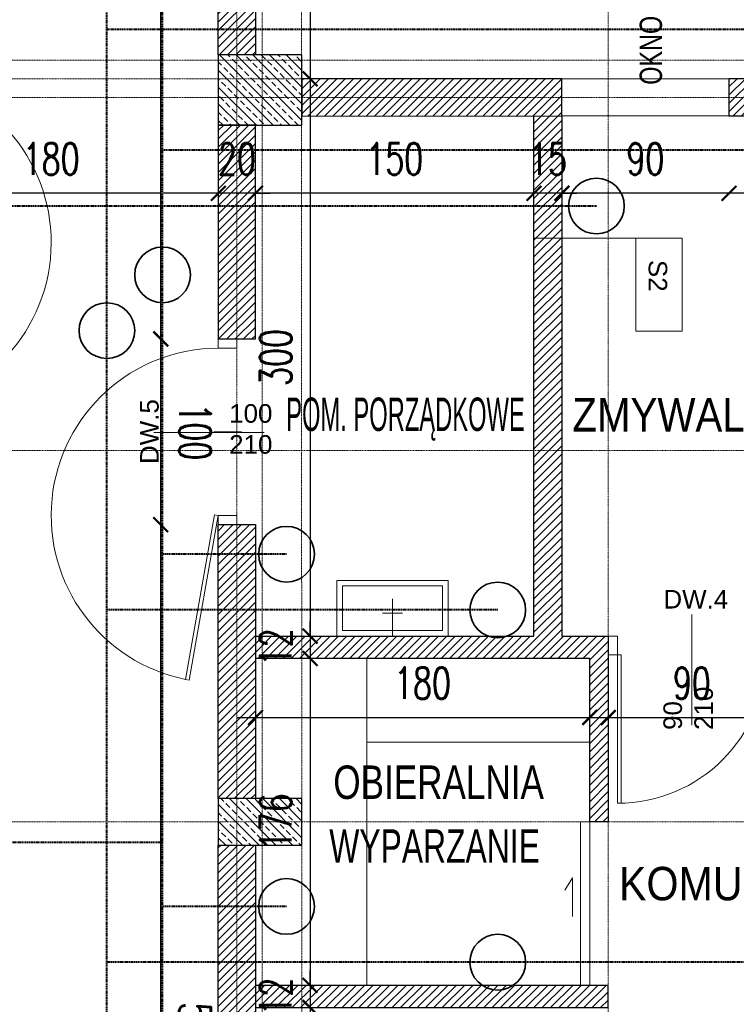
# Model space of a CAD drawing. Header units: millimetres. Extents: x -115268 to 140687, y -37779 to 24471.
# Tile 105 of 256: x 53173 to 53559, y -6325 to -5795. Entities that reach past the tile are written whole.
import ezdxf
from ezdxf.enums import TextEntityAlignment as Align

# ---------------------------------------------------------------- set-up
doc = ezdxf.new("R2010")
doc.units = ezdxf.units.MM
doc.header["$PDMODE"] = 2
doc.header["$PDSIZE"] = 1
for name, pattern in [('AUSGEZOGEN', [0]), ('DASHDOT', [1, 0.5, -0.25, 0, -0.25]), ('DASHED', [19.05, 12.7, -6.35])]:
    doc.linetypes.add(name, pattern=pattern)
doc.layers.get('0').update_dxf_attribs({"lineweight": 9})
for name, color, linetype, lineweight in [('A opis', 1, 'Continuous', 13), ('A stolarka', 4, 'Continuous', 9), ('A wyp ruchome', 253, 'Continuous', 9), ('A_CIENKA', 7, 'Continuous', 9), ('A_HATCH', 8, 'Continuous', 9), ('A_KONSTRUKCJA', 3, 'Continuous', 25), ('A_MUROWANE', 30, 'Continuous', 25), ('A_OSIE', 1, 'DASHDOT', 9), ('A_PRZERYW', 8, 'DASHED', 9), ('\x9dciany', 7, 'Continuous', 9)]:
    doc.layers.add(name, color=color, linetype=linetype, lineweight=lineweight)
doc.layers.add('A_WYMIAR', color=253, linetype='Continuous', lineweight=5, transparency=0.2)
doc.styles.add('Arial', font='arial.ttf')
doc.styles.add('Arial CE', font='arial.ttf')
doc.styles.add('romans 1-100', font='romans.shx', dxfattribs={"width": 0.7, "height": 17})
doc.dimstyles.new('___SKALA_1_100', dxfattribs={"dimscale": 10, "dimtxt": 17, "dimasz": 0.8, "dimexe": 2, "dimexo": 2, "dimgap": 1, "dimtad": 1, "dimdec": 4, "dimrnd": 0.5, "dimdsep": 46, "dimtxsty": 'romans 1-100', "dimblk": 'ARCHTICK', "dimcen": 0.1, "dimdle": 1, "dimse1": 1, "dimse2": 1, "dimadec": 0, "dimazin": 0, "dimtfac": 1, "dimtdec": 4, "dimtix": 1, "dimtmove": 0, "dimatfit": 3, "dimldrblk": 'ARCHTICK', "dimfxl": 6, "dimfxlon": 1, "dimtolj": 1, "dimarcsym": 0})
pattern_1 = [(45, (0, -25), (-4.4901, 4.4901), []), (45, (4.49, -25), (-4.4901, 4.4901), [3.175, -1.5875])]

# ---------------------------------------------------------------- blocks, each defined once
blk = doc.blocks.new('AnonymMegaMac_nNn010')
at = {"layer": 'A stolarka', "color": 3, "linetype": 'AUSGEZOGEN', "lineweight": 0}
blk.add_line((39057.77, -8437.73), (39042.77, -8437.73), dxfattribs=at)
at = {"layer": 'A stolarka', "color": 7, "linetype": 'AUSGEZOGEN', "lineweight": 0}
for points in [[(39055.27, -8392.73), (39057.24, -8393.07), (39072.86, -8304.44), (39070.89, -8304.09)], [(39045.27, -8387.73), (39045.27, -8392.73), (39055.27, -8392.73), (39055.27, -8387.73)], [(39045.27, -8482.73), (39045.27, -8487.73), (39055.27, -8487.73), (39055.27, -8482.73)]]:
    blk.add_lwpolyline(points, close=True, dxfattribs=at)
at = {"layer": 'A stolarka', "color": 8, "linetype": 'AUSGEZOGEN', "lineweight": 0}
blk.add_arc((39055.27, -8392.73), 90, 270, 78.7267, dxfattribs=at)
blk = doc.blocks.new('AnonymMegaMac_nNn024')
at = {"layer": 'A stolarka', "color": 3, "linetype": 'AUSGEZOGEN', "lineweight": 0}
blk.add_line((39490.27, -8617.11), (39490.27, -8602.11), dxfattribs=at)
at = {"layer": 'A stolarka', "color": 7, "linetype": 'AUSGEZOGEN', "lineweight": 0}
for points in [[(39445.27, -8604.61), (39450.27, -8604.61), (39450.27, -8614.61), (39445.27, -8614.61)], [(39530.27, -8604.61), (39535.27, -8604.61), (39535.27, -8614.61), (39530.27, -8614.61)], [(39450.27, -8614.61), (39452.27, -8614.61), (39452.27, -8694.61), (39450.27, -8694.61)]]:
    blk.add_lwpolyline(points, close=True, dxfattribs=at)
at = {"layer": 'A stolarka', "color": 8, "linetype": 'AUSGEZOGEN', "lineweight": 0}
blk.add_arc((39450.27, -8614.61), 80, 270, 0, dxfattribs=at)
blk = doc.blocks.new('AnonymMegaMac_nNn060')
at = {"layer": 'A stolarka', "color": 3, "linetype": 'AUSGEZOGEN', "lineweight": 0}
blk.add_line((39232.77, -8494.61), (39247.77, -8494.61), dxfattribs=at)
at = {"layer": 'A stolarka', "color": 7, "linetype": 'AUSGEZOGEN', "lineweight": 0}
for points in [[(39245.27, -8449.61), (39245.27, -8444.61), (39235.27, -8444.61), (39235.27, -8449.61)], [(39235.27, -8539.61), (39233.3, -8539.26), (39217.67, -8627.9), (39219.64, -8628.24)], [(39245.27, -8544.61), (39245.27, -8539.61), (39235.27, -8539.61), (39235.27, -8544.61)]]:
    blk.add_lwpolyline(points, close=True, dxfattribs=at)
at = {"layer": 'A stolarka', "color": 8, "linetype": 'AUSGEZOGEN', "lineweight": 0}
blk.add_arc((39235.27, -8539.61), 90, 90, 258.7267, dxfattribs=at)
blk = doc.blocks.new('bateria_nNn062')
at = {"layer": 'A wyp ruchome', "color": 8, "linetype": 'AUSGEZOGEN', "lineweight": 0}
for points in [[(39329.06, -8604.61), (39329.06, -8584.61)], [(39323.67, -8592.3), (39334.44, -8592.3)]]:
    blk.add_lwpolyline(points, dxfattribs=at)
blk = doc.blocks.new('bateria1_nNn061')
blk.add_blockref('bateria_nNn062', (0, 0))
blk = doc.blocks.new('_ArchTick')
at = {"color": 0, "linetype": 'ByBlock', "const_width": 0.15}
blk.add_lwpolyline([(-0.5, -0.5), (0.5, 0.5)], dxfattribs=at)
blk = doc.blocks.new('*D221')
at = {"layer": 'A_WYMIAR', "color": 0, "lineweight": -2, "transparency": 16777216}
blk.add_line((51670.47, -7123.57), (54060.47, -7123.57), dxfattribs=at)
at = {"layer": 'Defpoints', "color": 0, "transparency": 16777216}
for p in [(51680.47, -4432.31), (54050.47, -6032.31), (54050.47, -7123.57)]:
    blk.add_point(p, dxfattribs=at)
at = {"layer": 'A_WYMIAR', "color": 0, "lineweight": -2, "transparency": 16777216, "xscale": 8, "yscale": 8, "zscale": 8, "rotation": 180}
blk.add_blockref('_ArchTick', (51680.47, -7123.57), dxfattribs=at)
at = {"layer": 'A_WYMIAR', "color": 0, "lineweight": -2, "transparency": 16777216, "xscale": 8, "yscale": 8, "zscale": 8}
blk.add_blockref('_ArchTick', (54050.47, -7123.57), dxfattribs=at)
at = {"layer": 'A_WYMIAR', "color": 0, "transparency": 16777216, "insert": (52865.47, -7105.07), "char_height": 17, "attachment_point": 5, "style": 'romans 1-100'}
blk.add_mtext('\\A1;2370', dxfattribs=at)
blk = doc.blocks.new('*D293')
at = {"layer": 'A_WYMIAR', "color": 0, "lineweight": -2, "transparency": 16777216}
blk.add_line((53329.9, -4916.63), (53329.9, -5836.63), dxfattribs=at)
at = {"layer": 'Defpoints', "color": 0, "transparency": 16777216}
for p in [(53300.47, -4926.63), (53329.84, -5826.63), (53329.9, -5826.63)]:
    blk.add_point(p, dxfattribs=at)
at = {"layer": 'A_WYMIAR', "color": 0, "lineweight": -2, "transparency": 16777216, "xscale": 8, "yscale": 8, "zscale": 8}
for p, rotation in [((53329.9, -4926.63), 90), ((53329.9, -5826.63), 270)]:
    blk.add_blockref('_ArchTick', p, dxfattribs=dict(at, rotation=rotation))
at = {"layer": 'A_WYMIAR', "color": 0, "transparency": 16777216, "insert": (53311.4, -5376.63), "char_height": 17, "attachment_point": 5, "rotation": 90, "style": 'romans 1-100'}
blk.add_mtext('\\A1;900', dxfattribs=at)
blk = doc.blocks.new('*D294')
at = {"layer": 'A_WYMIAR', "color": 0, "lineweight": -2, "transparency": 16777216}
blk.add_line((53329.9, -5816.63), (53329.9, -6136.63), dxfattribs=at)
at = {"layer": 'Defpoints', "color": 0, "transparency": 16777216}
for p in [(53329.84, -5826.63), (53329.84, -6126.63), (53329.9, -6126.63)]:
    blk.add_point(p, dxfattribs=at)
at = {"layer": 'A_WYMIAR', "color": 0, "lineweight": -2, "transparency": 16777216, "xscale": 8, "yscale": 8, "zscale": 8}
for p, rotation in [((53329.9, -5826.63), 90), ((53329.9, -6126.63), 270)]:
    blk.add_blockref('_ArchTick', p, dxfattribs=dict(at, rotation=rotation))
at = {"layer": 'A_WYMIAR', "color": 0, "transparency": 16777216, "insert": (53311.4, -5976.63), "char_height": 17, "attachment_point": 5, "rotation": 90, "style": 'romans 1-100'}
blk.add_mtext('\\A1;300', dxfattribs=at)
blk = doc.blocks.new('*D295')
at = {"layer": 'A_WYMIAR', "color": 0, "lineweight": -2, "transparency": 16777216}
for p, q in [((53329.9, -6126.63), (53329.9, -6118.63)), ((53329.9, -6126.63), (53329.9, -6138.63)), ((53329.9, -6138.63), (53329.9, -6146.63))]:
    blk.add_line(p, q, dxfattribs=at)
at = {"layer": 'Defpoints', "color": 0, "transparency": 16777216}
for p in [(53329.84, -6126.63), (53329.84, -6138.63), (53329.9, -6138.63)]:
    blk.add_point(p, dxfattribs=at)
at = {"layer": 'A_WYMIAR', "color": 0, "lineweight": -2, "transparency": 16777216, "xscale": 8, "yscale": 8, "zscale": 8}
for p, rotation in [((53329.9, -6126.63), 270), ((53329.9, -6138.63), 90)]:
    blk.add_blockref('_ArchTick', p, dxfattribs=dict(at, rotation=rotation))
at = {"layer": 'A_WYMIAR', "color": 0, "transparency": 16777216, "insert": (53311.4, -6132.63), "char_height": 17, "attachment_point": 5, "rotation": 90, "style": 'romans 1-100'}
blk.add_mtext('\\A1;12', dxfattribs=at)
blk = doc.blocks.new('*D296')
at = {"layer": 'A_WYMIAR', "color": 0, "lineweight": -2, "transparency": 16777216}
blk.add_line((53329.9, -6128.63), (53329.9, -6324.63), dxfattribs=at)
at = {"layer": 'Defpoints', "color": 0, "transparency": 16777216}
for p in [(53329.84, -6138.63), (53329.84, -6314.63), (53329.9, -6314.63)]:
    blk.add_point(p, dxfattribs=at)
at = {"layer": 'A_WYMIAR', "color": 0, "lineweight": -2, "transparency": 16777216, "xscale": 8, "yscale": 8, "zscale": 8}
for p, rotation in [((53329.9, -6138.63), 90), ((53329.9, -6314.63), 270)]:
    blk.add_blockref('_ArchTick', p, dxfattribs=dict(at, rotation=rotation))
at = {"layer": 'A_WYMIAR', "color": 0, "transparency": 16777216, "insert": (53311.4, -6226.63), "char_height": 17, "attachment_point": 5, "rotation": 90, "style": 'romans 1-100'}
blk.add_mtext('\\A1;176', dxfattribs=at)
blk = doc.blocks.new('*D297')
at = {"layer": 'A_WYMIAR', "color": 0, "lineweight": -2, "transparency": 16777216}
for p, q in [((53329.9, -6314.63), (53329.9, -6306.63)), ((53329.9, -6314.63), (53329.9, -6326.63)), ((53329.9, -6326.63), (53329.9, -6334.63))]:
    blk.add_line(p, q, dxfattribs=at)
at = {"layer": 'Defpoints', "color": 0, "transparency": 16777216}
for p in [(53329.84, -6314.63), (53329.84, -6326.63), (53329.9, -6326.63)]:
    blk.add_point(p, dxfattribs=at)
at = {"layer": 'A_WYMIAR', "color": 0, "lineweight": -2, "transparency": 16777216, "xscale": 8, "yscale": 8, "zscale": 8}
for p, rotation in [((53329.9, -6314.63), 270), ((53329.9, -6326.63), 90)]:
    blk.add_blockref('_ArchTick', p, dxfattribs=dict(at, rotation=rotation))
at = {"layer": 'A_WYMIAR', "color": 0, "transparency": 16777216, "insert": (53311.4, -6320.63), "char_height": 17, "attachment_point": 5, "rotation": 90, "style": 'romans 1-100'}
blk.add_mtext('\\A1;12', dxfattribs=at)
blk = doc.blocks.new('*D298')
at = {"layer": 'A_WYMIAR', "color": 0, "lineweight": -2, "transparency": 16777216}
blk.add_line((53329.9, -6316.63), (53329.9, -6596.63), dxfattribs=at)
at = {"layer": 'Defpoints', "color": 0, "transparency": 16777216}
for p in [(53329.84, -6326.63), (53325.47, -6586.63), (53329.9, -6586.63)]:
    blk.add_point(p, dxfattribs=at)
at = {"layer": 'A_WYMIAR', "color": 0, "lineweight": -2, "transparency": 16777216, "xscale": 8, "yscale": 8, "zscale": 8}
for p, rotation in [((53329.9, -6326.63), 90), ((53329.9, -6586.63), 270)]:
    blk.add_blockref('_ArchTick', p, dxfattribs=dict(at, rotation=rotation))
at = {"layer": 'A_WYMIAR', "color": 0, "transparency": 16777216, "insert": (53311.4, -6456.63), "char_height": 17, "attachment_point": 5, "rotation": 90, "style": 'romans 1-100'}
blk.add_mtext('\\A1;260', dxfattribs=at)
blk = doc.blocks.new('*D542')
at = {"layer": 'A_WYMIAR', "color": 0, "lineweight": -2, "transparency": 16777216}
blk.add_line((53680.47, -5888.24), (53545.47, -5888.24), dxfattribs=at)
at = {"layer": 'Defpoints', "color": 0, "transparency": 16777216}
for p in [(53555.47, -5846.63), (53555.47, -5888.24), (53670.47, -5888.24)]:
    blk.add_point(p, dxfattribs=at)
at = {"layer": 'A_WYMIAR', "color": 0, "lineweight": -2, "transparency": 16777216, "xscale": 8, "yscale": 8, "zscale": 8, "rotation": 180}
blk.add_blockref('_ArchTick', (53555.47, -5888.24), dxfattribs=at)
at = {"layer": 'A_WYMIAR', "color": 0, "lineweight": -2, "transparency": 16777216, "xscale": 8, "yscale": 8, "zscale": 8}
blk.add_blockref('_ArchTick', (53670.47, -5888.24), dxfattribs=at)
at = {"layer": 'A_WYMIAR', "color": 0, "transparency": 16777216, "insert": (53612.97, -5869.74), "char_height": 17, "attachment_point": 5, "style": 'romans 1-100'}
blk.add_mtext('\\A1;115', dxfattribs=at)
blk = doc.blocks.new('*D543')
at = {"layer": 'A_WYMIAR', "color": 0, "lineweight": -2, "transparency": 16777216}
blk.add_line((53565.47, -5888.24), (53455.47, -5888.24), dxfattribs=at)
at = {"layer": 'Defpoints', "color": 0, "transparency": 16777216}
for p in [(53465.47, -5846.63), (53555.47, -5846.63), (53465.47, -5888.24)]:
    blk.add_point(p, dxfattribs=at)
at = {"layer": 'A_WYMIAR', "color": 0, "lineweight": -2, "transparency": 16777216, "xscale": 8, "yscale": 8, "zscale": 8, "rotation": 180}
blk.add_blockref('_ArchTick', (53465.47, -5888.24), dxfattribs=at)
at = {"layer": 'A_WYMIAR', "color": 0, "lineweight": -2, "transparency": 16777216, "xscale": 8, "yscale": 8, "zscale": 8}
blk.add_blockref('_ArchTick', (53555.47, -5888.24), dxfattribs=at)
at = {"layer": 'A_WYMIAR', "color": 0, "transparency": 16777216, "insert": (53510.47, -5869.74), "char_height": 17, "attachment_point": 5, "style": 'romans 1-100'}
blk.add_mtext('\\A1;90', dxfattribs=at)
blk = doc.blocks.new('*D544')
at = {"layer": 'A_WYMIAR', "color": 0, "lineweight": -2, "transparency": 16777216}
for p, q in [((53450.47, -5888.24), (53442.47, -5888.24)), ((53465.47, -5888.24), (53450.47, -5888.24)), ((53465.47, -5888.24), (53473.47, -5888.24))]:
    blk.add_line(p, q, dxfattribs=at)
at = {"layer": 'Defpoints', "color": 0, "transparency": 16777216}
for p in [(53450.47, -5846.63), (53465.47, -5846.63), (53450.47, -5888.24)]:
    blk.add_point(p, dxfattribs=at)
at = {"layer": 'A_WYMIAR', "color": 0, "lineweight": -2, "transparency": 16777216, "xscale": 8, "yscale": 8, "zscale": 8}
blk.add_blockref('_ArchTick', (53450.47, -5888.24), dxfattribs=at)
at = {"layer": 'A_WYMIAR', "color": 0, "lineweight": -2, "transparency": 16777216, "xscale": 8, "yscale": 8, "zscale": 8, "rotation": 180}
blk.add_blockref('_ArchTick', (53465.47, -5888.24), dxfattribs=at)
at = {"layer": 'A_WYMIAR', "color": 0, "transparency": 16777216, "insert": (53457.97, -5869.74), "char_height": 17, "attachment_point": 5, "style": 'romans 1-100'}
blk.add_mtext('\\A1;15', dxfattribs=at)
blk = doc.blocks.new('*D545')
at = {"layer": 'A_WYMIAR', "color": 0, "lineweight": -2, "transparency": 16777216}
blk.add_line((53460.47, -5888.24), (53290.47, -5888.24), dxfattribs=at)
at = {"layer": 'Defpoints', "color": 0, "transparency": 16777216}
for p in [(53300.47, -5846.63), (53450.47, -5846.63), (53300.47, -5888.24)]:
    blk.add_point(p, dxfattribs=at)
at = {"layer": 'A_WYMIAR', "color": 0, "lineweight": -2, "transparency": 16777216, "xscale": 8, "yscale": 8, "zscale": 8, "rotation": 180}
blk.add_blockref('_ArchTick', (53300.47, -5888.24), dxfattribs=at)
at = {"layer": 'A_WYMIAR', "color": 0, "lineweight": -2, "transparency": 16777216, "xscale": 8, "yscale": 8, "zscale": 8}
blk.add_blockref('_ArchTick', (53450.47, -5888.24), dxfattribs=at)
at = {"layer": 'A_WYMIAR', "color": 0, "transparency": 16777216, "insert": (53375.47, -5869.74), "char_height": 17, "attachment_point": 5, "style": 'romans 1-100'}
blk.add_mtext('\\A1;150', dxfattribs=at)
blk = doc.blocks.new('*D546')
at = {"layer": 'A_WYMIAR', "color": 0, "lineweight": -2, "transparency": 16777216}
for p, q in [((53280.47, -5888.24), (53272.47, -5888.24)), ((53300.47, -5888.24), (53280.47, -5888.24)), ((53300.47, -5888.24), (53308.47, -5888.24))]:
    blk.add_line(p, q, dxfattribs=at)
at = {"layer": 'Defpoints', "color": 0, "transparency": 16777216}
for p in [(53280.47, -5836.63), (53300.47, -5846.63), (53280.47, -5888.24)]:
    blk.add_point(p, dxfattribs=at)
at = {"layer": 'A_WYMIAR', "color": 0, "lineweight": -2, "transparency": 16777216, "xscale": 8, "yscale": 8, "zscale": 8}
blk.add_blockref('_ArchTick', (53280.47, -5888.24), dxfattribs=at)
at = {"layer": 'A_WYMIAR', "color": 0, "lineweight": -2, "transparency": 16777216, "xscale": 8, "yscale": 8, "zscale": 8, "rotation": 180}
blk.add_blockref('_ArchTick', (53300.47, -5888.24), dxfattribs=at)
at = {"layer": 'A_WYMIAR', "color": 0, "transparency": 16777216, "insert": (53290.47, -5869.74), "char_height": 17, "attachment_point": 5, "style": 'romans 1-100'}
blk.add_mtext('\\A1;20', dxfattribs=at)
blk = doc.blocks.new('*D547')
at = {"layer": 'A_WYMIAR', "color": 0, "lineweight": -2, "transparency": 16777216}
blk.add_line((53290.47, -5888.24), (53090.47, -5888.24), dxfattribs=at)
at = {"layer": 'Defpoints', "color": 0, "transparency": 16777216}
for p in [(53100.47, -5836.63), (53280.47, -5836.63), (53100.47, -5888.24)]:
    blk.add_point(p, dxfattribs=at)
at = {"layer": 'A_WYMIAR', "color": 0, "lineweight": -2, "transparency": 16777216, "xscale": 8, "yscale": 8, "zscale": 8, "rotation": 180}
blk.add_blockref('_ArchTick', (53100.47, -5888.24), dxfattribs=at)
at = {"layer": 'A_WYMIAR', "color": 0, "lineweight": -2, "transparency": 16777216, "xscale": 8, "yscale": 8, "zscale": 8}
blk.add_blockref('_ArchTick', (53280.47, -5888.24), dxfattribs=at)
at = {"layer": 'A_WYMIAR', "color": 0, "transparency": 16777216, "insert": (53190.47, -5869.74), "char_height": 17, "attachment_point": 5, "style": 'romans 1-100'}
blk.add_mtext('\\A1;180', dxfattribs=at)
blk = doc.blocks.new('*D609')
at = {"layer": 'A_WYMIAR', "color": 0, "lineweight": -2, "transparency": 16777216}
blk.add_line((53290.47, -6170.43), (53490.47, -6170.43), dxfattribs=at)
at = {"layer": 'Defpoints', "color": 0, "transparency": 16777216}
for p in [(53300.47, -6164.68), (53480.47, -6170.43), (53480.47, -6170.43)]:
    blk.add_point(p, dxfattribs=at)
at = {"layer": 'A_WYMIAR', "color": 0, "lineweight": -2, "transparency": 16777216, "xscale": 8, "yscale": 8, "zscale": 8, "rotation": 180}
blk.add_blockref('_ArchTick', (53300.47, -6170.43), dxfattribs=at)
at = {"layer": 'A_WYMIAR', "color": 0, "lineweight": -2, "transparency": 16777216, "xscale": 8, "yscale": 8, "zscale": 8}
blk.add_blockref('_ArchTick', (53480.47, -6170.43), dxfattribs=at)
at = {"layer": 'A_WYMIAR', "color": 0, "transparency": 16777216, "insert": (53390.47, -6151.93), "char_height": 17, "attachment_point": 5, "style": 'romans 1-100'}
blk.add_mtext('\\A1;180', dxfattribs=at)
blk = doc.blocks.new('*D610')
at = {"layer": 'A_WYMIAR', "color": 0, "lineweight": -2, "transparency": 16777216}
blk.add_line((53480.47, -6170.43), (53590.47, -6170.43), dxfattribs=at)
at = {"layer": 'Defpoints', "color": 0, "transparency": 16777216}
for p in [(53580.47, -6138.63), (53490.47, -6170.43), (53580.47, -6170.43)]:
    blk.add_point(p, dxfattribs=at)
at = {"layer": 'A_WYMIAR', "color": 0, "lineweight": -2, "transparency": 16777216, "xscale": 8, "yscale": 8, "zscale": 8, "rotation": 180}
blk.add_blockref('_ArchTick', (53490.47, -6170.43), dxfattribs=at)
at = {"layer": 'A_WYMIAR', "color": 0, "lineweight": -2, "transparency": 16777216, "xscale": 8, "yscale": 8, "zscale": 8}
blk.add_blockref('_ArchTick', (53580.47, -6170.43), dxfattribs=at)
at = {"layer": 'A_WYMIAR', "color": 0, "transparency": 16777216, "insert": (53535.47, -6151.93), "char_height": 17, "attachment_point": 5, "style": 'romans 1-100'}
blk.add_mtext('\\A1;90', dxfattribs=at)
blk = doc.blocks.new('*D485')
at = {"layer": 'A_WYMIAR', "color": 0, "lineweight": -2, "ltscale": 0.5, "transparency": 16777216}
blk.add_line((53249.47, -6621.63), (53249.47, -6056.63), dxfattribs=at)
at = {"layer": 'Defpoints', "color": 0, "ltscale": 0.5, "transparency": 16777216}
for p in [(53249.47, -6066.63), (53280.47, -6066.63), (53280.47, -6611.63)]:
    blk.add_point(p, dxfattribs=at)
at = {"layer": 'A_WYMIAR', "color": 0, "lineweight": -2, "ltscale": 0.5, "transparency": 16777216, "xscale": 8, "yscale": 8, "zscale": 8}
for p, rotation in [((53249.47, -6066.63), 89.99999999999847), ((53249.47, -6611.63), 269.9999999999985)]:
    blk.add_blockref('_ArchTick', p, dxfattribs=dict(at, rotation=rotation))
at = {"layer": 'A_WYMIAR', "color": 0, "ltscale": 0.5, "transparency": 16777216, "insert": (53267.97, -6339.13), "char_height": 17, "attachment_point": 5, "rotation": 270, "style": 'romans 1-100'}
blk.add_mtext('\\A1;545', dxfattribs=at)
blk = doc.blocks.new('*D486')
at = {"layer": 'A_WYMIAR', "color": 0, "lineweight": -2, "ltscale": 0.5, "transparency": 16777216}
blk.add_line((53249.47, -6076.63), (53249.47, -5956.63), dxfattribs=at)
at = {"layer": 'Defpoints', "color": 0, "ltscale": 0.5, "transparency": 16777216}
for p in [(53249.47, -5966.63), (53280.47, -5966.63), (53280.47, -6066.63)]:
    blk.add_point(p, dxfattribs=at)
at = {"layer": 'A_WYMIAR', "color": 0, "lineweight": -2, "ltscale": 0.5, "transparency": 16777216, "xscale": 8, "yscale": 8, "zscale": 8}
for p, rotation in [((53249.47, -5966.63), 89.99999999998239), ((53249.47, -6066.63), 269.9999999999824)]:
    blk.add_blockref('_ArchTick', p, dxfattribs=dict(at, rotation=rotation))
at = {"layer": 'A_WYMIAR', "color": 0, "ltscale": 0.5, "transparency": 16777216, "insert": (53267.97, -6016.63), "char_height": 17, "attachment_point": 5, "rotation": 270, "style": 'romans 1-100'}
blk.add_mtext('\\A1;100', dxfattribs=at)
blk = doc.blocks.new('*D487')
at = {"layer": 'A_WYMIAR', "color": 0, "lineweight": -2, "ltscale": 0.5, "transparency": 16777216}
blk.add_line((53249.47, -5976.63), (53249.47, -4916.63), dxfattribs=at)
at = {"layer": 'Defpoints', "color": 0, "ltscale": 0.5, "transparency": 16777216}
for p in [(53249.47, -4926.63), (53280.47, -4926.63), (53280.47, -5966.63)]:
    blk.add_point(p, dxfattribs=at)
at = {"layer": 'A_WYMIAR', "color": 0, "lineweight": -2, "ltscale": 0.5, "transparency": 16777216, "xscale": 8, "yscale": 8, "zscale": 8}
for p, rotation in [((53249.47, -4926.63), 90), ((53249.47, -5966.63), 270)]:
    blk.add_blockref('_ArchTick', p, dxfattribs=dict(at, rotation=rotation))
at = {"layer": 'A_WYMIAR', "color": 0, "ltscale": 0.5, "transparency": 16777216, "insert": (53267.97, -5446.63), "char_height": 17, "attachment_point": 5, "rotation": 270, "style": 'romans 1-100'}
blk.add_mtext('\\A1;1040', dxfattribs=at)
blk = doc.blocks.new('*U1316')
at = {"lineweight": 5, "ltscale": 0.25}
h = blk.add_hatch(dxfattribs=at)
h.set_pattern_fill('ANSI33', color=256, style=0)
h.set_pattern_definition(pattern_1)
h.paths.add_polyline_path([(0, 0), (0, -45), (38, -45), (38, 0)])
blk.add_lwpolyline([(0, 0), (0, -45), (38, -45), (38, 0)], close=True)
blk = doc.blocks.new('*U2072')
at = {"lineweight": 5, "ltscale": 0.25}
h = blk.add_hatch(dxfattribs=at)
h.set_pattern_fill('ANSI33', color=256, style=0)
h.set_pattern_definition(pattern_1)
h.paths.add_polyline_path([(0, 0), (0, -45), (25, -45), (25, 0)])
blk.add_lwpolyline([(0, 0), (0, -45), (25, -45), (25, 0)], close=True)
blk = doc.blocks.new('1 słupy parter Wola swietlica')
at = {"rotation": 90}
for name, p in [('*U1316', (1562.5, -1597.5)), ('*U2072', (1562.5, -1985))]:
    blk.add_blockref(name, p, dxfattribs=at)

msp = doc.modelspace()

# ---------------------------------------------------------------- hatches: boundary and pattern name
at = {"layer": 'A_HATCH', "transparency": 33554687}
h = msp.add_hatch(dxfattribs=at)
h.set_pattern_fill('ANSI31', color=256, angle=-2e-14)
h.paths.add_polyline_path([(53100.46936, -6009.74214), (53080.46936, -6009.74214), (53080.46936, -6426.62645), (53100.46936, -6426.62645)])
h.paths.add_polyline_path([(53100.46936, -5426.62645), (53080.46936, -5426.62645), (53080.46936, -5486.62645), (52700.46936, -5486.62645), (52700.46936, -5439.12645), (52680.46936, -5439.12645), (52680.46936, -5566.62645), (52700.46936, -5566.62645), (52700.46936, -5506.62645), (53080.46936, -5506.62645), (53080.46936, -5566.62645), (53100.46936, -5566.62645)])
h.paths.add_polyline_path([(53100.46936, -4926.62645), (53042.96936, -4926.62645), (53042.96936, -4946.62645), (53080.46936, -4946.62645), (53080.46936, -5326.62645), (53100.46936, -5326.62645)])
h.paths.add_polyline_path([(52942.96936, -4926.62645), (52837.96936, -4926.62645), (52837.96936, -4946.62645), (52942.96936, -4946.62645)])
h.paths.add_polyline_path([(53695.46936, -5826.62645), (53555.46936, -5826.62645), (53555.46936, -5846.62645), (53670.46936, -5846.62645), (53670.46936, -6026.62645), (53690.46936, -6026.62645), (53690.46936, -5846.62645), (53695.46936, -5846.62645)])
h.paths.add_polyline_path([(53690.46936, -6026.62645), (53670.46936, -6026.62645), (53670.46936, -6126.62645), (53690.46936, -6126.62645)])
h.paths.add_polyline_path([(53690.46936, -6126.62645), (53670.46936, -6126.62645), (53670.46936, -6181.62645), (53690.46936, -6181.62645)])
h.paths.add_polyline_path([(53940.46936, -5826.62645), (53790.46936, -5826.62645), (53790.46936, -5846.62645), (53940.46936, -5846.62645)])
h.paths.add_polyline_path([(53940.46936, -5826.62645), (53940.46936, -5846.62645)], flags=17)
h.paths.add_polyline_path([(53790.46936, -5826.62645), (53785.46936, -5826.62645), (53785.46936, -5846.62645), (53790.46936, -5846.62645)])
h.paths.add_polyline_path([(53325.46936, -5826.62645), (53325.46936, -5846.62645), (53465.46936, -5846.62645), (53465.46936, -5826.62645)])
h.paths.add_polyline_path([(53300.46936, -5851.62645), (53280.46936, -5851.62645), (53280.46936, -5966.62645), (53290.46936, -5966.62645), (53300.46936, -5966.62645)])
h.paths.add_polyline_path([(53300.46936, -5439.12645), (53280.46936, -5439.12645), (53280.46936, -5813.62645), (53300.46936, -5813.62645)])
h.paths.add_polyline_path([(53280.46936, -5014.12645), (53300.46936, -5014.12645), (53300.46936, -4926.62645), (53280.46936, -4926.62645)])
h.paths.add_polyline_path([(53300.46936, -5039.12645), (53280.46936, -5039.12645), (53280.46936, -5414.12645), (53300.46936, -5414.12645)])
h.paths.add_polyline_path([(52700.46936, -5839.12645), (52680.46936, -5839.12645), (52680.46936, -5909.74214), (52700.46936, -5909.74214)])
h.paths.add_polyline_path([(52700.46936, -5814.12645), (52700.46936, -5826.62645), (53080.46936, -5826.62645), (53080.46936, -5909.74214), (53100.46936, -5909.74214), (53100.46936, -5666.62645), (53080.46936, -5666.62645), (53080.46936, -5806.62645), (52700.46936, -5806.62645), (52700.46936, -5666.62645), (52680.46936, -5666.62645), (52680.46936, -5814.12645)])
h.paths.add_polyline_path([(52680.46936, -5014.12645), (52700.46936, -5014.12645), (52700.46936, -4946.62645), (52737.96936, -4946.62645), (52737.96936, -4926.62645), (52680.46936, -4926.62645)])
h.paths.add_polyline_path([(52700.46936, -5039.12645), (52680.46936, -5039.12645), (52680.46936, -5314.12645), (52700.46936, -5314.12645)])
h = msp.add_hatch(dxfattribs=at)
h.set_pattern_fill('ANSI31', color=256, angle=-2e-14)
h.paths.add_polyline_path([(53465.46936, -5846.62645), (53450.46936, -5846.62645), (53450.46936, -6126.62645), (53300.46936, -6126.62645), (53300.46936, -6138.62645), (53490.46936, -6138.62645), (53490.46936, -6126.62645), (53465.46936, -6126.62645)])
h.paths.add_polyline_path([(53490.46936, -6314.62645), (53300.46936, -6314.62645), (53300.46936, -6326.62645), (53490.46936, -6326.62645)])
h.paths.add_polyline_path([(53490.46936, -6138.62645), (53480.46936, -6138.62645), (53480.46936, -6226.62645), (53490.46936, -6226.62645)])
h.paths.add_polyline_path([(53670.46936, -6126.62645), (53580.46936, -6126.62645), (53580.46936, -6138.62645), (53670.46936, -6138.62645)])
h.paths.add_polyline_path([(53545.47048, -6438.62639), (53555.47048, -6438.62639), (53565.46936, -6438.62645), (53565.46936, -6426.62645), (53533.47048, -6426.62645), (53533.47048, -6586.62645), (53545.47048, -6586.62645)])
h.paths.add_polyline_path([(53433.47048, -6426.62645), (53425.46936, -6426.62645), (53425.46936, -6586.62645), (53431.46936, -6586.62645), (53431.46936, -6438.62645), (53433.47048, -6438.62645)])
h.paths.add_polyline_path([(54000.46936, -6426.62645), (53785.46936, -6426.62645), (53785.46936, -6438.62645), (54000.46936, -6438.62645)])
h.paths.add_polyline_path([(52725.46534, -6370.63328), (52700.46936, -6370.63328), (52700.46936, -6382.63365), (52725.46534, -6382.63365)])
h.paths.add_polyline_path([(52835.46534, -6370.63328), (52830.46534, -6370.63328), (52820.46534, -6370.63328), (52815.46534, -6370.63328), (52815.46534, -6382.63365), (52835.46534, -6382.63365)])
h.paths.add_polyline_path([(52965.46936, -6370.63328), (52925.46534, -6370.63328), (52925.46534, -6382.63365), (52965.46936, -6382.63365)])
h.paths.add_polyline_path([(53080.46936, -6370.63328), (53055.46936, -6370.63328), (53055.46936, -6382.63365), (53080.46936, -6382.63365)])
h.paths.add_polyline_path([(52960.46936, -6225.63109), (52950.46936, -6225.63118), (52950.46936, -6370.63328), (52960.46936, -6370.63328)])
h.paths.add_polyline_path([(53080.46936, -6198.63005), (52700.46936, -6198.63005), (52700.46936, -6210.63005), (53080.46936, -6210.63005)])
h.paths.add_polyline_path([(52960.46936, -6210.63005), (52950.46936, -6210.63005), (52950.46936, -6225.63118), (52960.46936, -6225.63109)])
h.paths.add_polyline_path([(52960.46936, -6183.62902), (52950.46936, -6183.62893), (52950.46936, -6198.63005), (52960.46936, -6198.63005)])
h.paths.add_polyline_path([(52960.46936, -6038.62683), (52950.46936, -6038.62683), (52950.46936, -6183.62893), (52960.46936, -6183.62902)])
h.paths.add_polyline_path([(52965.46936, -6026.62645), (52925.46534, -6026.62645), (52925.46534, -6038.62683), (52965.46936, -6038.62683)])
h.paths.add_polyline_path([(53080.46936, -6026.62645), (53055.46936, -6026.62645), (53055.46936, -6038.62683), (53080.46936, -6038.62683)])
h.paths.add_polyline_path([(52835.46534, -6026.62645), (52815.46534, -6026.62645), (52815.46534, -6038.62683), (52820.46534, -6038.62683), (52830.46534, -6038.62683), (52835.46534, -6038.62683)])
h.paths.add_polyline_path([(52725.46534, -6026.62645), (52700.46936, -6026.62645), (52700.46936, -6038.62683), (52725.46534, -6038.62683)])
h.paths.add_polyline_path([(52830.46534, -6038.62683), (52820.46534, -6038.62683), (52820.46534, -6183.62781), (52830.4602, -6183.62789), (52830.46534, -6183.62639)])
h.paths.add_polyline_path([(52830.46534, -6183.62789), (52820.46534, -6183.62781), (52820.46534, -6198.63005), (52830.46534, -6198.63005)])
h.paths.add_polyline_path([(52830.46534, -6210.63005), (52820.46534, -6210.63005), (52820.46534, -6370.63332), (52830.46534, -6370.63324)])
h = msp.add_hatch(dxfattribs=at)
h.set_pattern_fill('ANSI31', color=256, angle=-2e-14)
h.paths.add_polyline_path([(53300.46936, -6066.62645), (53280.46936, -6066.62645), (53280.46936, -6214.12645), (53300.46936, -6214.12645)])
h = msp.add_hatch(dxfattribs=at)
h.set_pattern_fill('ANSI31', color=256, angle=-2e-14)
h.paths.add_polyline_path([(53100.46936, -6526.62645), (53080.46936, -6526.62645), (53080.46936, -6586.62645), (53100.46936, -6586.62645)])
h.paths.add_polyline_path([(53300.46936, -6239.12645), (53280.46936, -6239.12645), (53280.46936, -6586.62645), (53300.46936, -6586.62645)])
h.paths.add_polyline_path([(53690.46936, -6271.62645), (53680.46936, -6271.62645), (53670.46936, -6271.62645), (53670.46936, -6586.62645), (53690.46936, -6586.62645)])

# ---------------------------------------------------------------- linework, layer by layer
at = {"layer": 'A opis', "color": 0, "ltscale": 0.5}
for p, q in [((53245.70844, -6017.07368), (53305.20615, -6017.07368)), ((53535.4854, -6174.5532), (53535.4854, -6115.05548))]:
    msp.add_line(p, q, dxfattribs=at)
at = {"layer": 'A stolarka'}
msp.add_lwpolyline([(53480.46936, -6226.62645), (53475.46936, -6226.62645), (53475.46936, -6314.62645), (53480.46936, -6314.62645)], close=True, dxfattribs=at)
at = {"layer": 'A wyp ruchome'}
for points in [[(53344.25914, -6096.62645), (53404.25914, -6096.62645), (53404.25914, -6126.62645), (53344.25914, -6126.62645)], [(53347.25914, -6099.62645), (53401.25914, -6099.62645), (53401.25914, -6123.62645), (53347.25914, -6123.62645)]]:
    msp.add_lwpolyline(points, close=True, dxfattribs=at)
for points in [[(53360.46936, -6138.62645), (53360.46936, -6314.62645)], [(53360.46936, -6183.62645), (53480.46936, -6183.62645)], [(53471.20955, -6277.62995), (53471.20955, -6256.67521), (53467.03356, -6263.44985)]]:
    msp.add_lwpolyline(points, dxfattribs=at)
at = {"layer": 'A_CIENKA'}
for p, q in [((53465.46936, -5826.62645), (53555.46936, -5826.62645)), ((53555.46936, -5846.62645), (53465.40723, -5846.62626))]:
    msp.add_line(p, q, dxfattribs=at)
at = {"layer": 'A_KONSTRUKCJA', "color": 177, "linetype": 'DASHED', "lineweight": 40, "ltscale": 0.05, "true_color": 0x293189}
for p, q in [((53250.46936, -6484.63005), (53250.46936, -4669.875)), ((53317.23502, -6082.54513), (53250.46936, -6082.54513)), ((53250.46936, -6237.76626), (52778.60113, -6237.76626)), ((53317.23502, -6272.14882), (53250.46936, -6272.14882))]:
    msp.add_line(p, q, dxfattribs=at)
at = {"layer": 'A_KONSTRUKCJA', "color": 240, "linetype": 'DASHED', "lineweight": 40, "ltscale": 0.05, "true_color": 0xed1f24}
for p, q in [((53220.46936, -6514.63005), (53220.46936, -4699.875)), ((53929.22052, -5799.9987), (53220.46936, -5799.9987)), ((53484.09092, -5895.0868), (53023.59384, -5895.0868)), ((53430.95701, -6112.54513), (53220.46936, -6112.54513)), ((53727.20987, -6302.14882), (53220.46936, -6302.14882))]:
    msp.add_line(p, q, dxfattribs=at)
at = {"layer": 'A_KONSTRUKCJA', "color": 177, "linetype": 'DASHED', "lineweight": 40, "ltscale": 0.05, "true_color": 0x293189}
msp.add_lwpolyline([(53970.46936, -6269.12645), (53970.46936, -5875.0868, 0.414213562), (53960.46936, -5865.0868), (53250.46936, -5865.0868)], format="xyb", dxfattribs=at)
at = {"layer": 'A_MUROWANE'}
for points in [[(53300.46936, -5813.62645), (53280.46936, -5813.62645), (53280.46936, -5439.12645), (53300.46936, -5439.12645)], [(53325.46936, -5826.62095), (53325.46936, -5846.65752), (53465.40723, -5846.62647), (53465.46936, -5826.62645)], [(53555.46936, -5846.62645), (53670.46936, -5846.62645), (53670.46936, -6181.62645), (53690.46936, -6181.62645), (53690.46936, -5846.62645), (53695.46936, -5846.62645), (53695.46936, -5826.62645), (53555.46936, -5826.62645)], [(53280.46936, -5966.62645), (53300.46936, -5966.62645), (53300.46936, -5851.62645), (53280.46936, -5851.62645)], [(53280.46936, -6066.62645), (53300.46936, -6066.62645), (53300.46936, -6214.12645), (53280.46936, -6214.12645)], [(53300.46936, -6586.62645), (53280.46936, -6586.62645), (53280.46936, -6239.12645), (53300.46936, -6239.12645)]]:
    msp.add_lwpolyline(points, close=True, dxfattribs=at)
for points in [[(53300.46936, -6126.62645), (53450.46936, -6126.62645), (53450.46936, -5846.62645)], [(53465.40723, -5846.62647), (53465.46936, -6126.62645), (53490.46936, -6126.62645), (53490.46936, -6138.62645), (53490.46936, -6226.62645), (53480.46936, -6226.62645), (53480.46936, -6138.62645), (53480.46936, -6138.62645), (53300.46936, -6138.62645)], [(53300.46936, -6326.62645), (53490.46936, -6326.62645), (53490.46936, -6314.62645), (53300.46936, -6314.62645)]]:
    msp.add_lwpolyline(points, dxfattribs=at)
at = {"layer": 'A_OSIE', "ltscale": 0.3, "transparency": 33554559}
for p, q in [((53290.46936, -3902.99015), (53290.46936, -7140.05215)), ((53490.46936, -3902.99015), (53490.46936, -7140.05215)), ((54341.80835, -5816.62645), (51440.84596, -5816.62645)), ((54344.50374, -5826.62645), (51440.84596, -5826.62645)), ((54341.80835, -5836.62645), (51440.84596, -5836.62645)), ((54341.80835, -6026.62645), (51440.84596, -6026.62645)), ((54341.80835, -6226.62645), (51440.84596, -6226.62645))]:
    msp.add_line(p, q, dxfattribs=at)
at = {"layer": 'A_PRZERYW', "ltscale": 0.01}
for points in [[(53304.07741, -6611.62645), (53304.07741, -4282.10609)], [(53325.46936, -6611.62645), (53324.95789, -4306.62645)]]:
    msp.add_lwpolyline(points, dxfattribs=at)
at = {"layer": 'A_WYMIAR'}
msp.add_lwpolyline([(53450.46936, -5912.39886), (53530.28397, -5912.39886), (53530.28397, -5962.39886), (53510.28397, -5962.39886), (53505.28397, -5962.39886), (53505.28397, -5912.39886)], dxfattribs=at)
at = {"layer": 'A_WYMIAR', "color": 240, "lineweight": 35, "true_color": 0xed1f24}
for centre in [(53484.09092, -5895.0868), (53220.46936, -5962.18518), (53430.95701, -6112.54513), (53430.95701, -6302.14882)]:
    msp.add_circle(centre, 15, dxfattribs=at)
at = {"layer": 'A_WYMIAR', "color": 177, "lineweight": 35, "true_color": 0x293189}
for centre in [(53250.46936, -5932.18518), (53317.23502, -6082.54513), (53317.23502, -6272.14882)]:
    msp.add_circle(centre, 15, dxfattribs=at)

# ---------------------------------------------------------------- block references
msp.add_blockref('bateria1_nNn061', (14045.20271, 2477.98413))
at = {"layer": 'A stolarka'}
for name in ['AnonymMegaMac_nNn010', 'AnonymMegaMac_nNn060', 'AnonymMegaMac_nNn024']:
    msp.add_blockref(name, (14045.20271, 2477.98413), dxfattribs=at)
at = {"layer": 'A_KONSTRUKCJA'}
msp.add_blockref('1 słupy parter Wola swietlica', (51717.96936, -4254.12645), dxfattribs=at)

# ---------------------------------------------------------------- texts
at = {"layer": 'A_WYMIAR', "char_height": 10, "attachment_point": 1, "style": 'Arial'}
for s, width, heights, insert, rotation in [('S2', 473.6976626, [9.22219], (53522.18439, -5924.0997), 270), ('DW.5', 473.6976626, [9.22219], (53238.35104, -6033.98619), 90), ('90\\P210', 89.6345912, [30.02254], (53520.16312, -6177.14962), 90)]:
    msp.add_mtext_dynamic_manual_height_columns(s, width=width, gutter_width=1.25, heights=heights, dxfattribs=dict(at, insert=insert, rotation=rotation))
for s, width, heights, insert in [('100\\P210', 89.6345912, [30.02254], (53286.30624, -6001.75141)), ('DW.4', 473.6976626, [9.22219], (53520.16312, -6101.75803))]:
    msp.add_mtext_dynamic_manual_height_columns(s, width=width, gutter_width=1.25, heights=heights, dxfattribs=dict(at, insert=insert))
at = {"layer": '\x9dciany', "color": 7, "linetype": 'Continuous', "lineweight": 35, "style": 'Arial CE'}
for s, height, rotation, width, p, p2 in [('OKNO PODAWCZE', 12, 90, 0.751571, (53519.37696, -5829.81588), (53519.37696, -5716.41588)), ('KOMUNIKACJA', 18, 360, 0.882045, (53496.24108, -6268.84799), (53656.48205, -6268.84799))]:
    msp.add_text(s, height=height, rotation=rotation, dxfattribs=dict(at, width=width)).set_placement(p, p2, align=Align.FIT)
for s, width, p, p2 in [('POM. PORZĄDKOWE', 0.507965, (53317.0336, -6016.20716), (53445.48352, -6016.20716)), ('ZMYWALNIA', 0.863313, (53471.09861, -6016.49157), (53600.18567, -6016.49157)), ('OBIERALNIA', 0.751183, (53342.40159, -6214.2596), (53455.80159, -6214.2596)), ('WYPARZANIE', 0.682062, (53340.23259, -6248.65376), (53453.63259, -6248.65376))]:
    msp.add_text(s, height=18, dxfattribs=dict(at, width=width)).set_placement(p, p2, align=Align.FIT)

# ---------------------------------------------------------------- dimensions: what is measured, and where the dimension line sits
at = {"layer": 'A_WYMIAR'}
for base, p1, p2, picture, middle in [((54050.46936, -7123.56551), (51680.46936, -4432.31309), (54050.46936, -6032.31309), '*D221', (52865.46936, -7105.06551)), ((53480.46936, -6170.43199), (53300.46936, -6164.68375), (53480.46936, -6170.43199), '*D609', (53390.46936, -6151.93199))]:
    dim = msp.add_linear_dim(base=base, p1=p1, p2=p2, dimstyle='___SKALA_1_100', dxfattribs=at)
    dim.commit()
    dim.dimension.update_dxf_attribs({"geometry": picture, "text_midpoint": middle})
at = {"layer": 'A_WYMIAR', "ltscale": 0.5}
for p1, p2, picture, middle in [((53280.46936, -5966.62645), (53280.46936, -4926.62645), '*D487', (53267.97351, -5446.62645)), ((53280.46936, -6066.62645), (53280.46936, -5966.62645), '*D486', (53267.97351, -6016.62645)), ((53280.46936, -6611.62645), (53280.46936, -6066.62645), '*D485', (53267.97351, -6339.12645))]:
    dim = msp.add_aligned_dim(p1=p1, p2=p2, distance=30.99585, dimstyle='___SKALA_1_100', dxfattribs=at)
    dim.commit()
    dim.dimension.update_dxf_attribs({"geometry": picture, "text_midpoint": middle})
at = {"layer": 'A_WYMIAR'}
for base, p1, p2, picture, middle in [((53329.90417, -5826.62645), (53300.46936, -4926.62645), (53329.84404, -5826.62645), '*D293', (53311.40417, -5376.62645)), ((53329.90417, -6126.62645), (53329.84404, -5826.62645), (53329.84404, -6126.62645), '*D294', (53311.40417, -5976.62645)), ((53329.90417, -6138.62645), (53329.84404, -6126.62645), (53329.84404, -6138.62645), '*D295', (53311.40417, -6132.62645)), ((53329.90417, -6314.62645), (53329.84404, -6138.62645), (53329.84404, -6314.62645), '*D296', (53311.40417, -6226.62645)), ((53329.90417, -6326.62645), (53329.84404, -6314.62645), (53329.84404, -6326.62645), '*D297', (53311.40417, -6320.62645)), ((53329.90417, -6586.62645), (53329.84404, -6326.62645), (53325.46936, -6586.62645), '*D298', (53311.40417, -6456.62645))]:
    dim = msp.add_linear_dim(base=base, p1=p1, p2=p2, angle=90, dimstyle='___SKALA_1_100', override={"dimtmove": 1}, dxfattribs=at)
    dim.commit()
    dim.dimension.update_dxf_attribs({"geometry": picture, "text_midpoint": middle})
for base, p1, p2, picture, middle in [((53100.46936, -5888.23648), (53280.46936, -5836.62645), (53100.46936, -5836.62645), '*D547', (53190.46936, -5869.73648)), ((53280.46936, -5888.23648), (53300.46936, -5846.62645), (53280.46936, -5836.62645), '*D546', (53290.46936, -5869.73648)), ((53300.46936, -5888.23648), (53450.46936, -5846.62645), (53300.46936, -5846.62645), '*D545', (53375.46936, -5869.73648)), ((53450.46936, -5888.23648), (53465.46936, -5846.62645), (53450.46936, -5846.62645), '*D544', (53457.96936, -5869.73648)), ((53465.46936, -5888.23648), (53555.46936, -5846.62645), (53465.46936, -5846.62645), '*D543', (53510.46936, -5869.73648)), ((53555.46936, -5888.23648), (53670.46936, -5888.23648), (53555.46936, -5846.62645), '*D542', (53612.96936, -5869.73648)), ((53580.46936, -6170.43199), (53490.46936, -6170.43199), (53580.46936, -6138.62645), '*D610', (53535.46936, -6151.93199))]:
    dim = msp.add_linear_dim(base=base, p1=p1, p2=p2, dimstyle='___SKALA_1_100', override={"dimtmove": 1}, dxfattribs=at)
    dim.commit()
    dim.dimension.update_dxf_attribs({"geometry": picture, "text_midpoint": middle})

doc.saveas('drawing.dxf')
